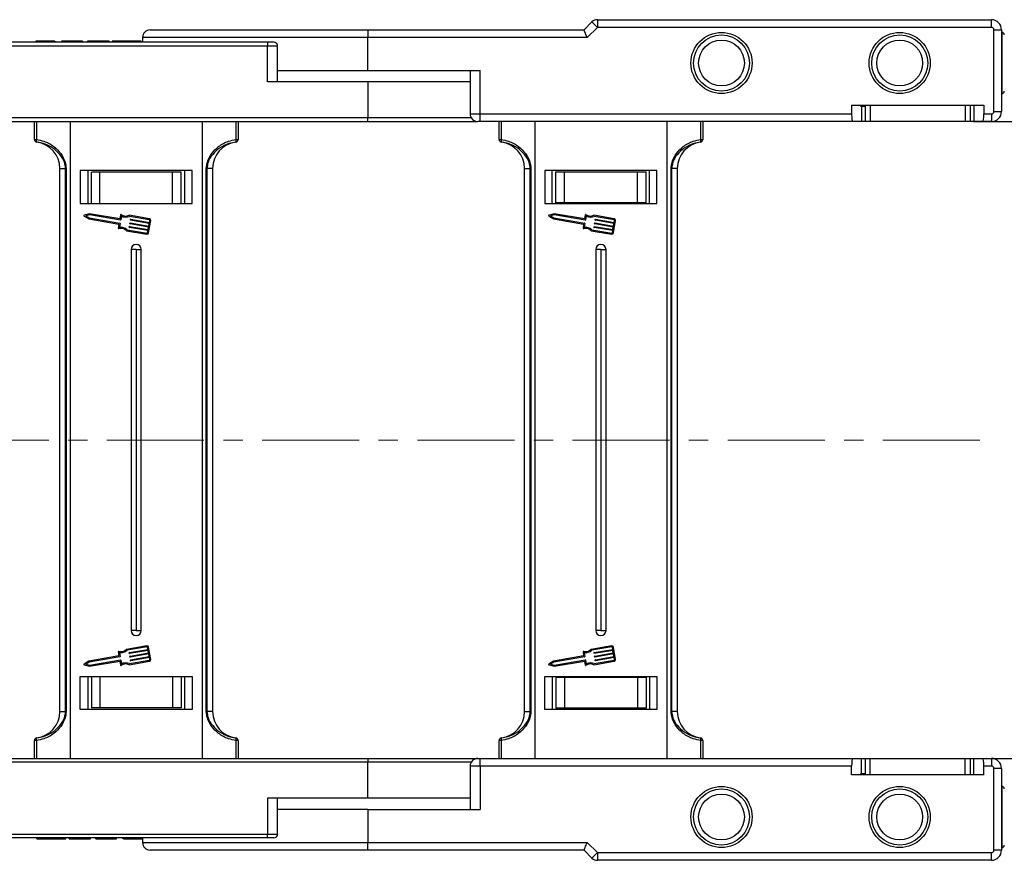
# Model space of a CAD drawing. Header units: millimetres. Extents: x -1637 to 445, y 81 to 1539.
# Tile 18 of 52: x 28 to 221, y 443 to 608. Entities that reach past the tile are written whole.
import ezdxf

# ---------------------------------------------------------------- set-up
doc = ezdxf.new("R2010")
doc.units = ezdxf.units.MM
doc.linetypes.add('CENTERX2', pattern=[20.32, 12.7, -2.54, 2.54, -2.54])
doc.styles.get("Standard").update_dxf_attribs({"font": '仿宋_GB2312.ttf', "width": 0.8})
doc.dimstyles.new('ISO-60.1', dxfattribs={"dimtxt": 15, "dimasz": 12, "dimexe": 8, "dimexo": 0.625, "dimgap": 2.5, "dimtad": 1, "dimdsep": 46, "dimtxsty": 'Standard', "dimcen": 2.5, "dimadec": 0, "dimazin": 0, "dimtfac": 1, "dimtmove": 0, "dimatfit": 3, "dimfxl": 0, "dimarcsym": 0})

# ---------------------------------------------------------------- blocks, each defined once
blk = doc.blocks.new('*D3500')
at = {"color": 0, "lineweight": -2}
for p, q in [((215.43, 588.29), (282.51, 588.29)), ((274.51, 576.29), (274.51, 475.29)), ((214.95, 463.29), (282.51, 463.29))]:
    blk.add_line(p, q, dxfattribs=at)
at = {"color": 0, "lineweight": 9}
for points in [[(272.51, 576.29), (276.51, 576.29), (274.51, 588.29)], [(272.51, 475.29), (276.51, 475.29), (274.51, 463.29)]]:
    blk.add_solid(points, dxfattribs=at)
at = {"layer": 'Defpoints', "color": 0, "lineweight": 9}
for p in [(214.81, 588.29), (214.32, 463.29), (274.51, 463.29)]:
    blk.add_point(p, dxfattribs=at)
at = {"color": 0, "lineweight": 9, "insert": (264.51, 525.79), "char_height": 15, "attachment_point": 5, "rotation": 90}
blk.add_mtext('125', dxfattribs=at)

msp = doc.modelspace()

# ---------------------------------------------------------------- linework, layer by layer
at = {"color": 7, "linetype": 'Continuous', "lineweight": 25}
for p, q in [((138.937, 606.293), (140.498, 607.854)), ((141.559, 608.293), (141.559, 606.793)), ((141.559, 608.293), (218.937, 608.293)), ((218.937, 606.793), (218.937, 608.293)), ((53.719, 606.293), (96.483, 606.293)), ((96.483, 606.293), (96.483, 604.793)), ((96.483, 606.293), (138.937, 606.293)), ((141.559, 606.793), (139.559, 604.793)), ((218.937, 606.793), (141.559, 606.793)), ((219.437, 590.293), (219.437, 606.293)), ((219.437, 606.293), (220.937, 606.293)), ((220.937, 606.293), (220.937, 590.293)), ((220.983, 605.793), (220.937, 605.793)), ((76.761, 603.893), (13.573, 603.893)), ((31.252, 604.093), (31.252, 603.893)), ((33.105, 604.093), (33.105, 603.893)), ((34.967, 604.093), (34.967, 603.893)), ((35.098, 604.093), (35.098, 603.893)), ((36.329, 604.093), (36.329, 603.893)), ((37.483, 604.093), (36.329, 604.093)), ((37.483, 604.093), (37.483, 603.893)), ((40.021, 604.093), (37.483, 604.093)), ((40.021, 604.093), (40.021, 603.893)), ((40.406, 604.093), (40.021, 604.093)), ((40.406, 604.093), (40.406, 603.893)), ((41.406, 604.093), (41.406, 603.893)), ((45.636, 604.093), (41.406, 604.093)), ((45.636, 604.093), (45.636, 603.893)), ((46.252, 604.093), (46.252, 603.893)), ((49.106, 604.093), (49.106, 603.893)), ((51.944, 604.093), (51.944, 603.893)), ((52.219, 604.793), (52.219, 603.893)), ((76.761, 603.893), (76.761, 603.143)), ((78.011, 603.893), (76.761, 603.893)), ((96.483, 598.293), (96.483, 604.793)), ((139.559, 604.793), (96.483, 604.793)), ((5.794, 603.143), (76.761, 603.143)), ((76.761, 596.093), (76.761, 603.143)), ((78.761, 596.093), (78.761, 603.143)), ((78.761, 598.293), (96.483, 598.293)), ((96.483, 598.293), (118.568, 598.293)), ((116.568, 598.293), (116.568, 589.793)), ((118.568, 589.793), (118.568, 598.293)), ((96.483, 596.093), (76.761, 596.093)), ((96.483, 596.093), (96.483, 589.043)), ((116.568, 596.093), (96.483, 596.093)), ((220.937, 593.793), (220.983, 593.793)), ((191.483, 591.493), (217.483, 591.493)), ((191.483, 591.493), (191.483, 589.793)), ((193.247, 591.493), (193.247, 591.293)), ((193.247, 591.293), (193.451, 591.293)), ((193.451, 591.293), (193.451, 588.293)), ((193.451, 591.293), (194.145, 591.293)), ((194.145, 591.493), (194.145, 588.293)), ((195.145, 591.493), (195.145, 588.293)), ((213.821, 591.493), (213.821, 588.293)), ((214.821, 588.293), (214.821, 591.493)), ((215.516, 591.493), (215.516, 588.293)), ((217.483, 591.493), (217.483, 589.793)), ((219.437, 590.293), (220.937, 590.293)), ((96.483, 589.043), (25.206, 589.043)), ((25.206, 588.293), (96.483, 588.293)), ((30.983, 584.757), (30.983, 588.293)), ((31.379, 588.293), (31.379, 584.757)), ((37.983, 588.293), (37.983, 463.293)), ((63.983, 463.293), (63.983, 588.293)), ((70.588, 584.757), (70.588, 588.293)), ((70.983, 588.293), (70.983, 584.757)), ((96.483, 588.293), (96.483, 589.043)), ((96.483, 588.293), (118.068, 588.293)), ((118.568, 588.293), (118.068, 588.293)), ((118.568, 589.793), (191.483, 589.793)), ((118.568, 588.293), (118.568, 589.793)), ((191.748, 588.293), (118.568, 588.293)), ((122.256, 584.757), (122.256, 588.293)), ((122.652, 588.293), (122.652, 584.757)), ((129.256, 588.293), (129.256, 463.293)), ((155.256, 463.293), (155.256, 588.293)), ((161.861, 584.757), (161.861, 588.293)), ((162.256, 588.293), (162.256, 584.757)), ((193.451, 588.293), (191.748, 588.293)), ((194.161, 588.293), (193.451, 588.293)), ((195.145, 588.293), (194.145, 588.293)), ((213.821, 588.293), (195.145, 588.293)), ((214.821, 588.293), (213.821, 588.293)), ((215.516, 588.293), (214.806, 588.293)), ((217.219, 588.293), (215.516, 588.293)), ((218.937, 588.293), (217.219, 588.293)), ((217.483, 589.793), (218.937, 589.793)), ((218.937, 589.793), (218.937, 588.293)), ((30.983, 584.757), (31.379, 584.757)), ((31.422, 584.262), (31.422, 584.258)), ((70.545, 584.258), (70.545, 584.262)), ((70.588, 584.757), (70.983, 584.757)), ((122.256, 584.757), (122.652, 584.757)), ((122.695, 584.262), (122.695, 584.258)), ((161.818, 584.258), (161.818, 584.262)), ((161.861, 584.757), (162.256, 584.757)), ((35.983, 579.097), (37.105, 579.097)), ((35.983, 472.489), (35.983, 579.097)), ((37.219, 579.097), (37.105, 579.097)), ((37.105, 472.489), (37.105, 579.097)), ((37.219, 579.097), (37.219, 472.489)), ((39.983, 578.693), (39.983, 572.193)), ((61.983, 578.693), (39.983, 578.693)), ((41.483, 578.693), (41.483, 572.193)), ((42.183, 572.193), (42.183, 578.393)), ((43.864, 578.393), (42.183, 578.393)), ((43.864, 572.193), (43.864, 578.393)), ((58.103, 578.393), (43.864, 578.393)), ((58.103, 572.193), (58.103, 578.393)), ((59.783, 578.393), (58.103, 578.393)), ((59.783, 572.193), (59.783, 578.393)), ((60.483, 578.693), (60.483, 572.193)), ((60.484, 578.693), (60.484, 572.193)), ((61.983, 572.193), (61.983, 578.693)), ((64.862, 579.097), (64.747, 579.097)), ((64.747, 472.489), (64.747, 579.097)), ((65.983, 579.097), (64.862, 579.097)), ((64.862, 579.097), (64.862, 472.489)), ((65.983, 579.097), (65.983, 472.489)), ((127.256, 579.097), (128.378, 579.097)), ((127.256, 472.489), (127.256, 579.097)), ((128.492, 579.097), (128.378, 579.097)), ((128.378, 472.489), (128.378, 579.097)), ((128.492, 579.097), (128.492, 472.489)), ((131.256, 578.693), (131.256, 572.193)), ((153.256, 578.693), (131.256, 578.693)), ((132.699, 572.193), (132.699, 578.693)), ((132.699, 572.193), (132.699, 578.693)), ((133.404, 572.343), (133.404, 578.463)), ((133.404, 578.463), (135.094, 578.463)), ((135.094, 572.343), (135.094, 578.463)), ((135.094, 578.463), (149.418, 578.463)), ((149.418, 572.343), (149.418, 578.463)), ((149.418, 578.463), (151.109, 578.463)), ((151.109, 572.343), (151.109, 578.463)), ((151.813, 572.193), (151.813, 578.693)), ((153.256, 572.193), (153.256, 578.693)), ((156.02, 472.489), (156.02, 579.097)), ((156.135, 579.097), (156.02, 579.097)), ((157.256, 579.097), (156.135, 579.097)), ((156.135, 579.097), (156.135, 472.489)), ((157.256, 579.097), (157.256, 472.489)), ((39.983, 572.193), (61.983, 572.193)), ((131.256, 572.193), (153.256, 572.193)), ((135.094, 572.343), (133.404, 572.343)), ((149.418, 572.343), (135.094, 572.343)), ((151.109, 572.343), (149.418, 572.343)), ((40.757, 569.762), (41.652, 569.187)), ((41.824, 570.193), (40.789, 569.947)), ((41.83, 569.985), (41.069, 569.804)), ((41.069, 569.804), (41.727, 569.381)), ((41.652, 569.187), (47.547, 568.181)), ((41.727, 569.381), (47.782, 568.347)), ((47.769, 569.177), (41.824, 570.193)), ((47.885, 568.95), (41.83, 569.985)), ((47.902, 569.955), (47.769, 569.177)), ((48.077, 569.769), (47.944, 568.992)), ((53.588, 569.217), (49.602, 569.898)), ((53.553, 569.016), (49.63, 569.687)), ((49.849, 568.977), (49.866, 569.077)), ((53.534, 568.296), (49.891, 568.918)), ((49.925, 569.119), (53.568, 568.497)), ((53.426, 566.452), (53.838, 568.864)), ((53.568, 568.497), (53.637, 568.899)), ((132.03, 569.762), (132.925, 569.187)), ((133.097, 570.193), (132.062, 569.947)), ((133.103, 569.985), (132.342, 569.804)), ((132.342, 569.804), (133, 569.381)), ((132.925, 569.187), (138.82, 568.181)), ((133, 569.381), (139.055, 568.347)), ((139.042, 569.177), (133.097, 570.193)), ((139.158, 568.95), (133.103, 569.985)), ((139.175, 569.955), (139.042, 569.177)), ((139.35, 569.769), (139.217, 568.992)), ((144.861, 569.217), (140.875, 569.898)), ((144.826, 569.016), (140.903, 569.687)), ((141.122, 568.977), (141.139, 569.077)), ((144.807, 568.296), (141.164, 568.918)), ((141.198, 569.119), (144.841, 568.497)), ((144.699, 566.452), (145.111, 568.864)), ((144.841, 568.497), (144.91, 568.899)), ((47.589, 568.122), (47.464, 567.394)), ((47.824, 568.288), (47.691, 567.511)), ((49.087, 566.883), (53.073, 566.202)), ((49.184, 567.073), (53.107, 566.403)), ((49.609, 567.57), (49.626, 567.67)), ((53.293, 566.889), (49.65, 567.511)), ((49.685, 567.712), (53.328, 567.09)), ((49.729, 568.273), (49.746, 568.374)), ((53.414, 567.592), (49.77, 568.215)), ((49.805, 568.416), (53.448, 567.793)), ((53.225, 566.487), (53.293, 566.889)), ((53.328, 567.09), (53.414, 567.592)), ((53.448, 567.793), (53.534, 568.296)), ((138.862, 568.122), (138.737, 567.394)), ((139.097, 568.288), (138.964, 567.511)), ((140.36, 566.883), (144.346, 566.202)), ((140.457, 567.073), (144.38, 566.403)), ((140.882, 567.57), (140.899, 567.67)), ((144.566, 566.889), (140.923, 567.511)), ((140.958, 567.712), (144.601, 567.09)), ((141.002, 568.273), (141.019, 568.374)), ((144.687, 567.592), (141.044, 568.215)), ((141.078, 568.416), (144.721, 567.793)), ((144.498, 566.487), (144.566, 566.889)), ((144.601, 567.09), (144.687, 567.592)), ((144.721, 567.793), (144.807, 568.296)), ((49.983, 563.193), (49.983, 488.393)), ((50.983, 563.193), (49.983, 563.193)), ((50.983, 563.193), (50.983, 488.393)), ((50.983, 563.193), (51.983, 563.193)), ((51.983, 488.393), (51.983, 563.193)), ((141.256, 563.193), (141.256, 488.393)), ((142.256, 563.193), (141.256, 563.193)), ((142.256, 563.193), (142.256, 488.393)), ((142.256, 563.193), (143.256, 563.193)), ((143.256, 488.393), (143.256, 563.193)), ((50.983, 488.393), (49.983, 488.393)), ((50.983, 488.393), (51.983, 488.393)), ((142.256, 488.393), (141.256, 488.393)), ((142.256, 488.393), (143.256, 488.393)), ((47.464, 484.192), (47.589, 483.465)), ((47.691, 484.075), (47.824, 483.298)), ((53.073, 485.384), (49.087, 484.703)), ((53.107, 485.183), (49.184, 484.513)), ((49.626, 483.916), (49.609, 484.017)), ((49.65, 484.075), (53.293, 484.698)), ((53.328, 484.497), (49.685, 483.874)), ((49.77, 483.372), (53.414, 483.994)), ((53.448, 483.793), (49.805, 483.171)), ((53.293, 484.698), (53.225, 485.1)), ((53.414, 483.994), (53.328, 484.497)), ((53.838, 482.722), (53.426, 485.134)), ((53.534, 483.291), (53.448, 483.793)), ((138.737, 484.192), (138.862, 483.465)), ((138.964, 484.075), (139.097, 483.298)), ((144.346, 485.384), (140.36, 484.703)), ((144.38, 485.183), (140.457, 484.513)), ((140.899, 483.916), (140.882, 484.017)), ((140.923, 484.075), (144.566, 484.698)), ((144.601, 484.497), (140.958, 483.874)), ((141.044, 483.372), (144.687, 483.994)), ((144.721, 483.793), (141.078, 483.171)), ((144.566, 484.698), (144.498, 485.1)), ((144.687, 483.994), (144.601, 484.497)), ((145.111, 482.722), (144.699, 485.134)), ((144.807, 483.291), (144.721, 483.793)), ((41.652, 482.399), (40.757, 481.824)), ((40.789, 481.639), (41.824, 481.394)), ((41.727, 482.205), (41.069, 481.782)), ((41.069, 481.782), (41.83, 481.602)), ((47.547, 483.406), (41.652, 482.399)), ((47.782, 483.239), (41.727, 482.205)), ((41.824, 481.394), (47.769, 482.409)), ((41.83, 481.602), (47.885, 482.636)), ((47.769, 482.409), (47.902, 481.632)), ((47.944, 482.595), (48.077, 481.818)), ((49.602, 481.688), (53.588, 482.369)), ((49.63, 481.9), (53.553, 482.57)), ((49.746, 483.213), (49.729, 483.313)), ((49.866, 482.509), (49.849, 482.61)), ((49.891, 482.668), (53.534, 483.291)), ((53.568, 483.09), (49.925, 482.467)), ((53.637, 482.688), (53.568, 483.09)), ((132.925, 482.399), (132.03, 481.824)), ((132.062, 481.639), (133.097, 481.394)), ((133, 482.205), (132.342, 481.782)), ((132.342, 481.782), (133.103, 481.602)), ((138.82, 483.406), (132.925, 482.399)), ((139.055, 483.239), (133, 482.205)), ((133.097, 481.394), (139.042, 482.409)), ((133.103, 481.602), (139.158, 482.636)), ((139.042, 482.409), (139.175, 481.632)), ((139.217, 482.595), (139.35, 481.818)), ((140.875, 481.688), (144.861, 482.369)), ((140.903, 481.9), (144.826, 482.57)), ((141.019, 483.213), (141.002, 483.313)), ((141.139, 482.509), (141.122, 482.61)), ((141.164, 482.668), (144.807, 483.291)), ((144.841, 483.09), (141.198, 482.467)), ((144.91, 482.688), (144.841, 483.09)), ((39.983, 479.393), (61.983, 479.393)), ((39.983, 472.893), (39.983, 479.393)), ((41.483, 479.393), (41.483, 472.893)), ((42.183, 479.393), (42.183, 473.193)), ((43.864, 479.393), (43.864, 473.193)), ((58.103, 479.393), (58.103, 473.193)), ((59.783, 479.393), (59.783, 473.193)), ((60.483, 479.393), (60.483, 472.893)), ((60.484, 479.393), (60.484, 472.893)), ((61.983, 479.393), (61.983, 472.893)), ((131.256, 479.393), (153.256, 479.393)), ((131.256, 472.893), (131.256, 479.393)), ((132.699, 479.393), (132.699, 472.893)), ((132.699, 479.393), (132.699, 472.893)), ((133.404, 479.243), (133.404, 473.123)), ((133.404, 479.243), (135.094, 479.243)), ((135.094, 479.243), (135.094, 473.123)), ((135.094, 479.243), (149.418, 479.243)), ((149.418, 479.243), (149.418, 473.123)), ((149.418, 479.243), (151.109, 479.243)), ((151.109, 479.243), (151.109, 473.123)), ((151.813, 479.393), (151.813, 472.893)), ((153.256, 479.393), (153.256, 472.893)), ((35.983, 472.489), (37.105, 472.489)), ((37.219, 472.489), (37.105, 472.489)), ((61.983, 472.893), (39.983, 472.893)), ((43.864, 473.193), (42.183, 473.193)), ((58.103, 473.193), (43.864, 473.193)), ((59.783, 473.193), (58.103, 473.193)), ((64.862, 472.489), (64.747, 472.489)), ((65.983, 472.489), (64.862, 472.489)), ((127.256, 472.489), (128.378, 472.489)), ((128.492, 472.489), (128.378, 472.489)), ((153.256, 472.893), (131.256, 472.893)), ((135.094, 473.123), (133.404, 473.123)), ((149.418, 473.123), (135.094, 473.123)), ((151.109, 473.123), (149.418, 473.123)), ((156.135, 472.489), (156.02, 472.489)), ((157.256, 472.489), (156.135, 472.489)), ((30.983, 463.293), (30.983, 466.829)), ((31.379, 466.829), (30.983, 466.829)), ((31.379, 466.829), (31.379, 463.293)), ((31.422, 467.329), (31.422, 467.325)), ((70.545, 467.325), (70.545, 467.329)), ((70.588, 463.293), (70.588, 466.829)), ((70.983, 466.829), (70.588, 466.829)), ((70.983, 466.829), (70.983, 463.293)), ((122.256, 463.293), (122.256, 466.829)), ((122.652, 466.829), (122.256, 466.829)), ((122.652, 466.829), (122.652, 463.293)), ((122.695, 467.329), (122.695, 467.325)), ((161.818, 467.325), (161.818, 467.329)), ((161.861, 463.293), (161.861, 466.829)), ((162.256, 466.829), (161.861, 466.829)), ((162.256, 466.829), (162.256, 463.293)), ((25.206, 463.293), (96.483, 463.293)), ((96.483, 462.543), (25.206, 462.543)), ((96.483, 463.293), (118.068, 463.293)), ((96.483, 463.293), (96.483, 462.543)), ((96.483, 455.493), (96.483, 462.543)), ((118.068, 463.293), (118.568, 463.293)), ((118.568, 461.793), (118.568, 463.293)), ((118.568, 463.293), (191.748, 463.293)), ((191.748, 463.293), (193.451, 463.293)), ((193.451, 460.293), (193.451, 463.293)), ((193.451, 463.293), (194.145, 463.293)), ((194.145, 463.293), (194.145, 460.093)), ((194.145, 463.293), (195.145, 463.293)), ((195.145, 460.093), (195.145, 463.293)), ((195.145, 463.293), (213.821, 463.293)), ((213.821, 460.093), (213.821, 463.293)), ((213.821, 463.293), (214.821, 463.293)), ((214.821, 460.093), (214.821, 463.293)), ((214.821, 463.293), (215.516, 463.293)), ((215.516, 460.093), (215.516, 463.293)), ((215.516, 463.293), (217.219, 463.293)), ((217.219, 463.293), (218.937, 463.293)), ((218.937, 463.293), (218.937, 461.793)), ((116.568, 461.793), (116.568, 453.293)), ((191.483, 461.793), (118.568, 461.793)), ((118.568, 461.793), (118.568, 453.293)), ((191.483, 460.093), (191.483, 461.793)), ((193.451, 460.293), (193.247, 460.293)), ((193.247, 460.293), (193.247, 460.093)), ((194.161, 460.293), (193.451, 460.293)), ((217.483, 460.093), (217.483, 461.793)), ((218.937, 461.793), (217.483, 461.793)), ((219.437, 445.293), (219.437, 461.293)), ((220.937, 461.293), (219.437, 461.293)), ((220.937, 461.293), (220.937, 445.293)), ((217.483, 460.093), (191.483, 460.093)), ((220.983, 457.793), (220.937, 457.793)), ((76.761, 455.493), (76.761, 448.443)), ((96.483, 455.493), (76.761, 455.493)), ((78.761, 448.443), (78.761, 455.493)), ((116.568, 455.493), (96.483, 455.493)), ((96.483, 453.293), (78.761, 453.293)), ((96.483, 453.293), (96.483, 446.793)), ((96.483, 453.293), (118.568, 453.293)), ((5.794, 448.443), (76.761, 448.443)), ((76.761, 447.693), (13.573, 447.693)), ((31.483, 447.493), (31.483, 447.693)), ((34.32, 447.493), (34.32, 447.693)), ((37.175, 447.493), (37.175, 447.693)), ((37.79, 447.493), (37.79, 447.693)), ((37.79, 447.493), (42.021, 447.493)), ((42.021, 447.493), (42.021, 447.693)), ((43.021, 447.493), (43.021, 447.693)), ((43.021, 447.493), (43.406, 447.493)), ((43.406, 447.493), (43.406, 447.693)), ((43.406, 447.493), (45.944, 447.493)), ((45.944, 447.493), (45.944, 447.693)), ((45.944, 447.493), (47.098, 447.493)), ((47.098, 447.493), (47.098, 447.693)), ((48.329, 447.493), (48.329, 447.693)), ((48.46, 447.493), (48.46, 447.693)), ((50.322, 447.493), (50.322, 447.693)), ((52.175, 447.493), (52.175, 447.693)), ((52.219, 447.693), (52.219, 446.793)), ((76.761, 447.693), (76.761, 448.443)), ((78.011, 447.693), (76.761, 447.693)), ((96.483, 446.793), (139.559, 446.793)), ((96.483, 445.293), (96.483, 446.793)), ((139.559, 446.793), (141.559, 444.793)), ((96.483, 445.293), (53.719, 445.293)), ((138.937, 445.293), (96.483, 445.293)), ((140.498, 443.733), (138.937, 445.293)), ((220.937, 445.293), (219.437, 445.293)), ((220.937, 445.793), (220.983, 445.793)), ((141.559, 444.793), (218.937, 444.793)), ((141.559, 444.793), (141.559, 443.293)), ((218.937, 443.293), (141.559, 443.293)), ((218.937, 443.293), (218.937, 444.793))]:
    msp.add_line(p, q, dxfattribs=at)
at = {"color": 8, "linetype": 'Continuous', "lineweight": 25}
for p, q in [((220.983, 605.793), (220.983, 593.793)), ((96.483, 604.793), (52.219, 604.793)), ((76.761, 603.143), (78.761, 603.143)), ((116.769, 589.043), (96.483, 589.043)), ((116.568, 589.793), (118.568, 589.793)), ((116.769, 462.543), (96.483, 462.543)), ((118.568, 461.793), (116.568, 461.793)), ((220.983, 457.793), (220.983, 445.793)), ((52.219, 446.793), (96.483, 446.793)), ((76.761, 448.443), (78.761, 448.443))]:
    msp.add_line(p, q, dxfattribs=at)
at = {"color": 1, "linetype": 'CENTERX2', "lineweight": 13, "ltscale": 1.5}
msp.add_line((216.688, 525.793), (-898.54, 525.793), dxfattribs=at)
at = {"color": 7, "linetype": 'Continuous', "lineweight": 25, "flags": 128}
for points in [[(141.559, 606.793), (141.352, 607), (141.153, 607.199), (140.969, 607.383), (140.809, 607.543), (140.677, 607.675), (140.579, 607.773), (140.519, 607.834), (140.498, 607.854)], [(139.559, 604.793), (139.438, 605.086), (139.321, 605.367), (139.214, 605.627), (139.119, 605.854), (139.042, 606.04), (138.985, 606.179), (138.949, 606.264), (138.937, 606.293)], [(138.937, 445.293), (138.947, 445.316), (138.975, 445.384), (139.021, 445.494), (139.083, 445.644), (139.159, 445.829), (139.248, 446.043), (139.346, 446.28), (139.451, 446.533), (139.559, 446.793)], [(140.498, 443.733), (140.519, 443.753), (140.579, 443.813), (140.677, 443.911), (140.809, 444.043), (140.969, 444.204), (141.153, 444.387), (141.352, 444.586), (141.559, 444.793)]]:
    msp.add_lwpolyline(points, dxfattribs=at)
at = {"color": 7, "linetype": 'Continuous', "lineweight": 25}
for centre, radius in [((165.937, 599.793), 6), ((200.937, 599.793), 6), ((165.937, 599.793), 5.5), ((165.937, 599.793), 4.5), ((200.937, 599.793), 5.5), ((200.937, 599.793), 4.5), ((165.937, 451.793), 6), ((165.937, 451.793), 5.5), ((200.937, 451.793), 6), ((200.937, 451.793), 5.5), ((165.937, 451.793), 4.5), ((200.937, 451.793), 4.5)]:
    msp.add_circle(centre, radius, dxfattribs=at)
for centre, radius, start, end in [((141.559, 606.793), 1.5, 90, 135), ((218.937, 606.293), 2, 0, 90), ((53.719, 604.793), 1.5, 90, 180), ((218.937, 606.293), 0.5, 0, 90), ((220.983, 605.293), 0.5, 0, 90), ((78.011, 603.143), 0.75, 0, 90), ((220.983, 594.293), 0.5, 270, 0), ((218.937, 590.293), 0.5, 270, 0), ((218.937, 590.293), 2, 270, 0), ((118.068, 589.793), 1.5, 180, 270), ((31.483, 584.757), 0.499, 180.05137, 263.03052), ((31.483, 584.754), 0.5, 180, 262.94587), ((32.112, 584.572), 0.756, 165.8394, 204.20349), ((30.783, 579.097), 5.2, 0, 82.94587), ((71.183, 579.097), 5.2, 97.05413, 180), ((69.855, 584.572), 0.756, 335.79651, 14.1606), ((70.484, 584.757), 0.499, 276.96948, 359.94863), ((70.483, 584.754), 0.5, 277.05413, 0), ((122.756, 584.758), 0.499, 180.06329, 263.02634), ((122.756, 584.754), 0.5, 180, 262.94587), ((123.385, 584.572), 0.756, 165.8394, 204.20349), ((122.056, 579.097), 5.2, 0, 82.94587), ((162.456, 579.097), 5.2, 97.05413, 180), ((161.128, 584.572), 0.756, 335.77675, 14.18036), ((161.757, 584.757), 0.499, 276.96465, 359.94573), ((161.756, 584.754), 0.5, 277.05413, 0), ((40.812, 569.848), 0.102, 103.32833, 237.28541), ((47.894, 569.001), 0.051, 260.30687, 350.30687), ((48.002, 569.937), 0.102, 54.79186, 170.30687), ((48.935, 571.259), 1.515, 234.79186, 296.12453), ((48.935, 571.259), 1.719, 240.07022, 293.86617), ((49.899, 568.968), 0.051, 170.30687, 260.30687), ((49.916, 569.069), 0.051, 80.30687, 170.30687), ((53.536, 568.916), 0.102, 350.30687, 80.30687), ((53.536, 568.916), 0.306, 350.30687, 80.30687), ((132.085, 569.848), 0.102, 103.32833, 237.28541), ((139.167, 569.001), 0.051, 260.30687, 350.30687), ((139.275, 569.937), 0.102, 54.79186, 170.30687), ((140.208, 571.259), 1.515, 234.79186, 296.12453), ((140.208, 571.259), 1.719, 240.07022, 293.86617), ((141.172, 568.968), 0.051, 170.30687, 260.30687), ((141.189, 569.069), 0.051, 80.30687, 170.30687), ((144.809, 568.916), 0.102, 350.30687, 80.30687), ((144.809, 568.916), 0.306, 350.30687, 80.30687), ((47.565, 567.377), 0.102, 170.30687, 285.82188), ((47.538, 568.13), 0.051, 350.30687, 80.30687), ((48.006, 565.821), 1.515, 44.48921, 105.82188), ((48.006, 565.821), 1.719, 46.74758, 100.54353), ((47.774, 568.297), 0.051, 350.30687, 80.30687), ((49.659, 567.561), 0.051, 170.30687, 260.30687), ((49.676, 567.662), 0.051, 80.30687, 170.30687), ((49.779, 568.265), 0.051, 170.30687, 260.30687), ((49.796, 568.365), 0.051, 80.30687, 170.30687), ((138.838, 567.377), 0.102, 170.30687, 285.82188), ((138.811, 568.13), 0.051, 350.30687, 80.30687), ((139.279, 565.821), 1.515, 44.48921, 105.82188), ((139.279, 565.821), 1.719, 46.74758, 100.54353), ((139.047, 568.297), 0.051, 350.30687, 80.30687), ((140.932, 567.561), 0.051, 170.30687, 260.30687), ((140.949, 567.662), 0.051, 80.30687, 170.30687), ((141.052, 568.265), 0.051, 170.30687, 260.30687), ((141.069, 568.365), 0.051, 80.30687, 170.30687), ((53.124, 566.504), 0.306, 260.30687, 350.30687), ((53.124, 566.504), 0.102, 260.30687, 350.30687), ((144.397, 566.504), 0.306, 260.30687, 350.30687), ((144.397, 566.504), 0.102, 260.30687, 350.30687), ((50.983, 563.193), 1, 0, 180), ((142.256, 563.193), 1, 0, 180), ((50.983, 488.393), 1, 180, 0), ((142.256, 488.393), 1, 180, 0), ((47.565, 484.209), 0.102, 74.17812, 189.69313), ((48.006, 485.765), 1.515, 254.17812, 315.51079), ((48.006, 485.765), 1.719, 259.45647, 313.25242), ((49.659, 484.025), 0.051, 99.69313, 189.69313), ((49.676, 483.925), 0.051, 189.69313, 279.69313), ((53.124, 485.083), 0.306, 9.69313, 99.69313), ((53.124, 485.083), 0.102, 9.69313, 99.69313), ((138.838, 484.209), 0.102, 74.17812, 189.69313), ((139.279, 485.765), 1.515, 254.17812, 315.51079), ((139.279, 485.765), 1.719, 259.45647, 313.25242), ((140.932, 484.025), 0.051, 99.69313, 189.69313), ((140.949, 483.925), 0.051, 189.69313, 279.69313), ((144.397, 485.083), 0.306, 9.69313, 99.69313), ((144.397, 485.083), 0.102, 9.69313, 99.69313), ((40.812, 481.738), 0.102, 122.71459, 256.67167), ((47.538, 483.456), 0.051, 279.69313, 9.69313), ((47.774, 483.289), 0.051, 279.69313, 9.69313), ((47.894, 482.586), 0.051, 9.69313, 99.69313), ((48.002, 481.649), 0.102, 189.69313, 305.20814), ((48.935, 480.328), 1.515, 63.87547, 125.20814), ((48.935, 480.328), 1.719, 66.13383, 119.92978), ((49.779, 483.322), 0.051, 99.69313, 189.69313), ((49.796, 483.221), 0.051, 189.69313, 279.69313), ((49.899, 482.618), 0.051, 99.69313, 189.69313), ((49.916, 482.518), 0.051, 189.69313, 279.69313), ((53.536, 482.671), 0.102, 279.69313, 9.69313), ((53.536, 482.671), 0.306, 279.69313, 9.69313), ((132.085, 481.738), 0.102, 122.71459, 256.67167), ((138.811, 483.456), 0.051, 279.69313, 9.69313), ((139.047, 483.289), 0.051, 279.69313, 9.69313), ((139.167, 482.586), 0.051, 9.69313, 99.69313), ((139.275, 481.649), 0.102, 189.69313, 305.20814), ((140.208, 480.328), 1.515, 63.87547, 125.20814), ((140.208, 480.328), 1.719, 66.13383, 119.92978), ((141.052, 483.322), 0.051, 99.69313, 189.69313), ((141.069, 483.221), 0.051, 189.69313, 279.69313), ((141.172, 482.618), 0.051, 99.69313, 189.69313), ((141.189, 482.518), 0.051, 189.69313, 279.69313), ((144.809, 482.671), 0.102, 279.69313, 9.69313), ((144.809, 482.671), 0.306, 279.69313, 9.69313), ((30.783, 472.489), 5.2, 277.05413, 0), ((71.183, 472.489), 5.2, 180, 262.94587), ((122.056, 472.489), 5.2, 277.05413, 0), ((162.456, 472.489), 5.2, 180, 262.94587), ((31.483, 466.833), 0.5, 97.05413, 180), ((31.483, 466.829), 0.499, 96.96858, 179.95038), ((32.112, 467.015), 0.757, 155.79717, 194.16009), ((70.483, 466.833), 0.5, 0, 82.94587), ((69.855, 467.015), 0.757, 345.83991, 24.20283), ((70.484, 466.829), 0.499, 0.04962, 83.03142), ((122.756, 466.833), 0.5, 97.05413, 180), ((122.756, 466.829), 0.499, 96.97277, 179.93847), ((123.385, 467.015), 0.757, 155.79717, 194.16009), ((161.756, 466.833), 0.5, 0, 82.94587), ((161.128, 467.015), 0.756, 345.82015, 24.22259), ((161.757, 466.829), 0.499, 0.05252, 83.03625), ((118.068, 461.793), 1.5, 90, 180), ((218.937, 461.293), 2, 0, 90), ((218.937, 461.293), 0.5, 0, 90), ((220.983, 457.293), 0.5, 0, 90), ((53.719, 446.793), 1.5, 180, 270), ((78.011, 448.443), 0.75, 270, 0), ((218.937, 445.293), 0.5, 270, 0), ((218.937, 445.293), 2, 270, 0), ((220.983, 446.293), 0.5, 270, 0), ((141.559, 444.793), 1.5, 225, 270)]:
    msp.add_arc(centre, radius, start, end, dxfattribs=at)
for centre, start_param, end_param in [((191.748, 589.793), 1.5707963, 3.1415927), ((217.219, 589.793), 3.1415927, 4.712389), ((191.748, 461.793), 0, 1.5707963), ((217.219, 461.793), 4.712389, 6.2831853)]:
    msp.add_ellipse(centre, major_axis=(0, 1.5), ratio=0.176327, start_param=start_param, end_param=end_param, dxfattribs=at)
for points, knots in [([(33.105, 604.093), (32.812, 604.093), (32.229, 604.093), (31.564, 604.093), (31.287, 604.093), (31.263, 604.093), (31.252, 604.093)], [0, 0, 0, 0, 0.28024506, 0.55842121, 0.77883814, 1, 1, 1, 1]), ([(34.967, 604.093), (34.873, 604.093), (34.684, 604.093), (34.023, 604.093), (33.453, 604.093), (33.105, 604.093)], [0, 0, 0, 0, 0.280121, 0.5603012, 1, 1, 1, 1]), ([(49.106, 604.093), (48.663, 604.093), (47.777, 604.093), (46.783, 604.093), (46.309, 604.093), (46.271, 604.093), (46.252, 604.093)], [0, 0, 0, 0, 0.2799449, 0.5587165, 0.7790502, 1, 1, 1, 1]), ([(51.944, 604.093), (51.915, 604.093), (51.856, 604.093), (51.156, 604.093), (50.15, 604.093), (49.455, 604.093), (49.106, 604.093)], [0, 0, 0, 0, 0.2805587, 0.5594749, 0.7794167, 1, 1, 1, 1]), ([(31.379, 584.757), (31.871, 584.671), (33.098, 584.455), (34.793, 583.524), (36.204, 582.079), (37.06, 580.568), (37.174, 579.519), (37.219, 579.097)], [0, 0, 0, 0, 0.1717579, 0.4284861, 0.6465017, 0.8576656, 1, 1, 1, 1]), ([(37.105, 579.097), (37.052, 579.505), (36.922, 580.518), (36.008, 581.917), (34.606, 583.213), (33.054, 583.959), (31.933, 584.205), (31.48, 584.255), (31.422, 584.262)], [0, 0, 0, 0, 0.1442727, 0.3583672, 0.5770603, 0.8312296, 0.978367, 1, 1, 1, 1]), ([(64.747, 579.097), (64.793, 579.519), (64.907, 580.568), (65.762, 582.079), (67.174, 583.524), (68.869, 584.455), (70.096, 584.671), (70.588, 584.757)], [0, 0, 0, 0, 0.1423344, 0.3534983, 0.5715139, 0.8282421, 1, 1, 1, 1]), ([(70.545, 584.262), (70.094, 584.188), (68.965, 584.005), (67.361, 583.208), (65.958, 581.918), (65.044, 580.518), (64.915, 579.505), (64.862, 579.097)], [0, 0, 0, 0, 0.1686997, 0.42289, 0.641601, 0.8557168, 1, 1, 1, 1]), ([(122.652, 584.757), (123.144, 584.671), (124.371, 584.455), (126.066, 583.524), (127.477, 582.079), (128.333, 580.568), (128.447, 579.519), (128.492, 579.097)], [0, 0, 0, 0, 0.171752, 0.4284808, 0.646497, 0.8576673, 1, 1, 1, 1]), ([(128.378, 579.097), (128.325, 579.505), (128.195, 580.518), (127.281, 581.917), (125.879, 583.213), (124.327, 583.959), (123.206, 584.205), (122.753, 584.255), (122.695, 584.262)], [0, 0, 0, 0, 0.1442726, 0.3583673, 0.5770605, 0.8312362, 0.9783737, 1, 1, 1, 1]), ([(156.02, 579.097), (156.066, 579.519), (156.18, 580.568), (157.035, 582.079), (158.447, 583.524), (160.142, 584.455), (161.369, 584.671), (161.861, 584.757)], [0, 0, 0, 0, 0.1423355, 0.3535004, 0.5715175, 0.8282473, 1, 1, 1, 1]), ([(161.818, 584.262), (161.367, 584.188), (160.238, 584.005), (158.634, 583.208), (157.231, 581.918), (156.317, 580.518), (156.188, 579.505), (156.135, 579.097)], [0, 0, 0, 0, 0.1686945, 0.4228807, 0.6415935, 0.8557145, 1, 1, 1, 1]), ([(37.219, 472.489), (37.174, 472.067), (37.06, 471.019), (36.204, 469.508), (34.793, 468.062), (33.098, 467.131), (31.871, 466.916), (31.379, 466.829)], [0, 0, 0, 0, 0.1423329, 0.3534985, 0.5715131, 0.8282415, 1, 1, 1, 1]), ([(31.422, 467.325), (31.873, 467.398), (33.002, 467.582), (34.606, 468.379), (36.009, 469.668), (36.922, 471.068), (37.052, 472.082), (37.105, 472.489)], [0, 0, 0, 0, 0.1687002, 0.4228913, 0.641603, 0.855715, 1, 1, 1, 1]), ([(70.588, 466.829), (70.096, 466.916), (68.869, 467.131), (67.174, 468.062), (65.762, 469.508), (64.907, 471.019), (64.793, 472.067), (64.747, 472.489)], [0, 0, 0, 0, 0.1717585, 0.4284869, 0.6465015, 0.8576671, 1, 1, 1, 1]), ([(64.862, 472.489), (64.915, 472.081), (65.044, 471.068), (65.958, 469.669), (67.361, 468.373), (68.913, 467.628), (70.034, 467.382), (70.487, 467.331), (70.545, 467.325)], [0, 0, 0, 0, 0.1442711, 0.3583682, 0.5770609, 0.8312299, 0.978367, 1, 1, 1, 1]), ([(128.492, 472.489), (128.447, 472.067), (128.333, 471.019), (127.477, 469.508), (126.066, 468.062), (124.371, 467.131), (123.144, 466.916), (122.652, 466.829)], [0, 0, 0, 0, 0.1423312, 0.3535032, 0.5715184, 0.8282475, 1, 1, 1, 1]), ([(122.695, 467.325), (123.146, 467.398), (124.275, 467.582), (125.879, 468.379), (127.282, 469.668), (128.195, 471.068), (128.325, 472.082), (128.378, 472.489)], [0, 0, 0, 0, 0.1686937, 0.4228911, 0.6416029, 0.8557151, 1, 1, 1, 1]), ([(161.861, 466.829), (161.369, 466.916), (160.142, 467.131), (158.447, 468.062), (157.035, 469.508), (156.18, 471.019), (156.066, 472.067), (156.02, 472.489)], [0, 0, 0, 0, 0.1717532, 0.4284833, 0.6464994, 0.8576661, 1, 1, 1, 1]), ([(156.135, 472.489), (156.188, 472.081), (156.317, 471.068), (157.232, 469.669), (158.634, 468.373), (160.186, 467.628), (161.307, 467.382), (161.76, 467.331), (161.818, 467.325)], [0, 0, 0, 0, 0.1442735, 0.3583757, 0.5770702, 0.8312352, 0.9783735, 1, 1, 1, 1]), ([(31.483, 447.493), (31.512, 447.493), (31.571, 447.493), (32.271, 447.493), (33.277, 447.493), (33.972, 447.493), (34.32, 447.493)], [0, 0, 0, 0, 0.2805611, 0.5594727, 0.7794273, 1, 1, 1, 1]), ([(34.32, 447.493), (34.764, 447.493), (35.65, 447.493), (36.644, 447.493), (37.118, 447.493), (37.156, 447.493), (37.175, 447.493)], [0, 0, 0, 0, 0.2799438, 0.5587143, 0.7790525, 1, 1, 1, 1]), ([(48.46, 447.493), (48.554, 447.493), (48.743, 447.493), (49.403, 447.493), (49.973, 447.493), (50.322, 447.493)], [0, 0, 0, 0, 0.2801302, 0.5603069, 1, 1, 1, 1]), ([(50.322, 447.493), (50.614, 447.493), (51.198, 447.493), (51.863, 447.493), (52.14, 447.493), (52.163, 447.493), (52.175, 447.493)], [0, 0, 0, 0, 0.2802293, 0.5584236, 0.7788356, 1, 1, 1, 1])]:
    msp.add_open_spline(points, degree=3, knots=knots, dxfattribs=at)

# ---------------------------------------------------------------- dimensions: what is measured, and where the dimension line sits
at = {"color": 5, "lineweight": 9}
dim = msp.add_linear_dim(base=(274.513, 463.293), p1=(214.806, 588.293), p2=(214.321, 463.293), angle=90, dimstyle='ISO-60.1', dxfattribs=at)
dim.commit()
dim.dimension.update_dxf_attribs({"geometry": '*D3500', "text_midpoint": (264.513, 525.793)})

doc.saveas('drawing.dxf')
